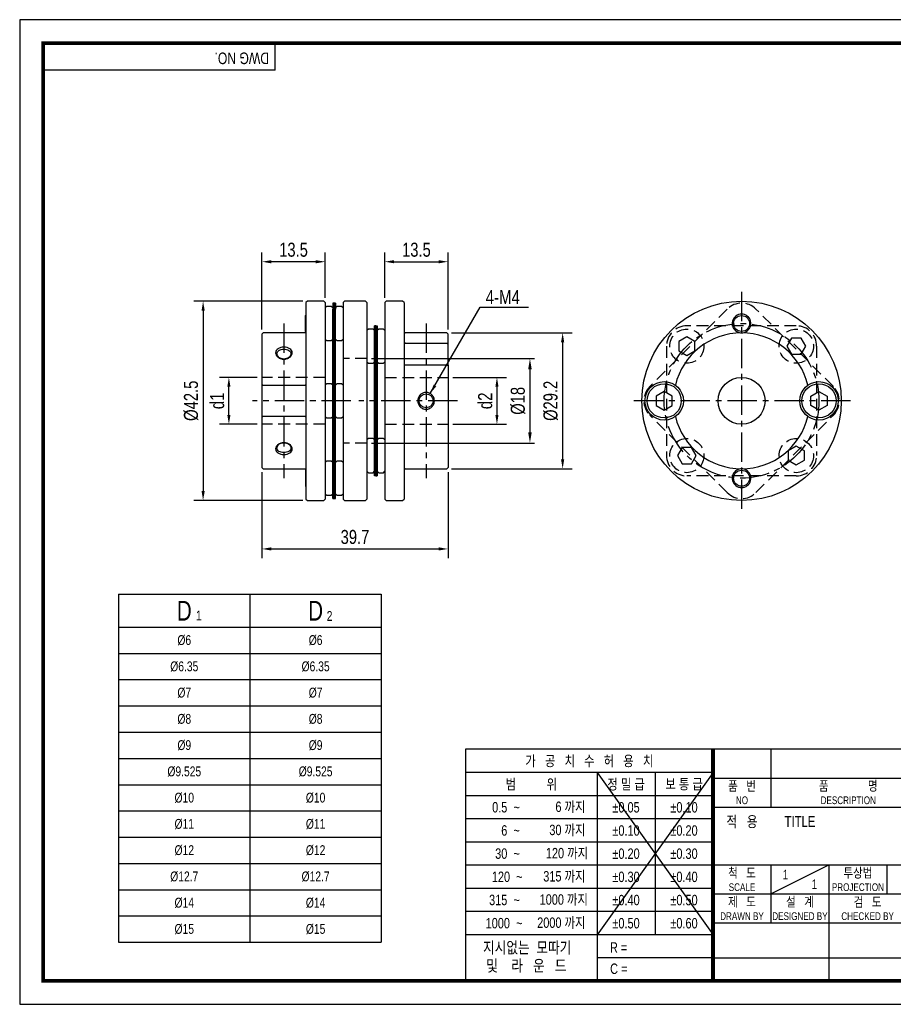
# Model space of a CAD drawing. Header units: millimetres. Extents: x 0 to 297, y 0 to 210.
# Tile 1 of 2: x 0 to 186, y 0 to 210. Entities that reach past the tile are written whole.
import ezdxf
from ezdxf.enums import TextEntityAlignment as Align

# ---------------------------------------------------------------- set-up
doc = ezdxf.new("R2010")
doc.units = ezdxf.units.MM
doc.header["$LTSCALE"] = 5
for name, pattern in [('CENTER', [2, 1.25, -0.25, 0.25, -0.25]), ('CENTER2', [1.125, 0.75, -0.125, 0.125, -0.125]), ('DASHED', [0.75, 0.5, -0.25]), ('HIDDEN', [0.375, 0.25, -0.125]), ('PHANTOM2', [1.25, 0.625, -0.125, 0.125, -0.125, 0.125, -0.125])]:
    doc.linetypes.add(name, pattern=pattern)
doc.layers.get('0').update_dxf_attribs({"linetype": 'CONTINUOUS'})
doc.layers.get('Defpoints').update_dxf_attribs({"linetype": 'CONTINUOUS'})
for name, color, linetype in [('BM', 2, 'CONTINUOUS'), ('C', 1, 'CENTER2'), ('CT', 1, 'CENTER'), ('D', 7, 'CONTINUOUS'), ('H', 3, 'HIDDEN'), ('HD', 4, 'DASHED'), ('P', 4, 'PHANTOM2')]:
    doc.layers.add(name, color=color, linetype=linetype)
doc.styles.get("Standard").update_dxf_attribs({"font": 'Gulim.ttf', "width": 0.8, "height": 3})
doc.dimstyles.new('LIM', dxfattribs={"dimtxt": 2, "dimasz": 2, "dimexe": 2, "dimexo": 1, "dimgap": 1, "dimtad": 1, "dimdec": 3, "dimzin": 9, "dimdsep": 46, "dimtxsty": 'Standard', "dimcen": 3, "dimclrd": 1, "dimclre": 1, "dimadec": 0, "dimazin": 0, "dimtfac": 1, "dimtdec": 3, "dimtmove": 0, "dimatfit": 3, "dimfxl": 0, "dimtolj": 1, "dimtzin": 0, "dimarcsym": 0})
doc.dimstyles.get("Standard").update_dxf_attribs({"dimtxt": 0.18, "dimasz": 0.18, "dimexe": 0.18, "dimexo": 0.0625, "dimgap": 0.09, "dimtad": 0, "dimtih": 1, "dimtoh": 1, "dimdec": 4, "dimzin": 0, "dimdsep": 46, "dimtxsty": 'Standard', "dimcen": 0.09, "dimadec": 0, "dimazin": 0, "dimtfac": 1, "dimtdec": 4, "dimtofl": 0, "dimtmove": 0, "dimatfit": 3, "dimfxl": 0, "dimtolj": 1, "dimtzin": 0, "dimarcsym": 0})

# ---------------------------------------------------------------- blocks, each defined once
blk = doc.blocks.new('*D140')
at = {"color": 1, "lineweight": -2, "ltscale": 25.4}
for p, q in [((51.63, 113.51), (51.63, 95.12)), ((91.33, 113.51), (91.33, 95.12)), ((53.63, 97.12), (89.33, 97.12))]:
    blk.add_line(p, q, dxfattribs=at)
at = {"color": 1, "ltscale": 25.4}
for points in [[(53.63, 97.46), (53.63, 96.79), (51.63, 97.12)], [(89.33, 97.46), (89.33, 96.79), (91.33, 97.12)]]:
    blk.add_solid(points, dxfattribs=at)
at = {"layer": 'Defpoints', "color": 0, "ltscale": 25.4}
for p in [(51.63, 114.51), (91.33, 114.51), (91.33, 97.12)]:
    blk.add_point(p, dxfattribs=at)
at = {"color": 0, "ltscale": 25.4, "insert": (71.48, 99.66), "char_height": 3, "attachment_point": 5}
blk.add_mtext('\\A1;39.7', dxfattribs=at)
blk = doc.blocks.new('*D141')
at = {"color": 1, "lineweight": -2, "ltscale": 25.4}
for p, q in [((60.33, 149.96), (37.1, 149.96)), ((39.1, 147.96), (39.1, 109.46)), ((60.33, 107.46), (37.1, 107.46))]:
    blk.add_line(p, q, dxfattribs=at)
at = {"color": 1, "ltscale": 25.4}
for points in [[(38.77, 147.96), (39.44, 147.96), (39.1, 149.96)], [(38.77, 109.46), (39.44, 109.46), (39.1, 107.46)]]:
    blk.add_solid(points, dxfattribs=at)
at = {"layer": 'Defpoints', "color": 0, "ltscale": 25.4}
for p in [(61.33, 149.96), (39.1, 107.46), (61.33, 107.46)]:
    blk.add_point(p, dxfattribs=at)
at = {"color": 0, "ltscale": 25.4, "insert": (36.56, 128.71), "char_height": 3, "attachment_point": 5, "rotation": 90}
blk.add_mtext('\\A1;{\\f??|b0|i0|c0|p49;%%c}42.5', dxfattribs=at)
blk = doc.blocks.new('*D142')
at = {"color": 1, "lineweight": -2, "ltscale": 25.4}
for p, q in [((92.03, 143.21), (117.75, 143.21)), ((115.75, 141.21), (115.75, 116.21)), ((92.03, 114.21), (117.75, 114.21))]:
    blk.add_line(p, q, dxfattribs=at)
at = {"color": 1, "ltscale": 25.4}
for points in [[(115.41, 141.21), (116.08, 141.21), (115.75, 143.21)], [(115.41, 116.21), (116.08, 116.21), (115.75, 114.21)]]:
    blk.add_solid(points, dxfattribs=at)
at = {"layer": 'Defpoints', "color": 0, "ltscale": 25.4}
for p in [(91.03, 143.21), (91.03, 114.21), (115.75, 114.21)]:
    blk.add_point(p, dxfattribs=at)
at = {"color": 0, "ltscale": 25.4, "insert": (113.21, 128.71), "char_height": 3, "attachment_point": 5, "rotation": 90}
blk.add_mtext('\\A1;%%C29.2', dxfattribs=at)
blk = doc.blocks.new('*D143')
at = {"color": 1, "lineweight": -2, "ltscale": 25.4}
for p, q in [((77.83, 150.66), (77.83, 160.38)), ((91.33, 143.91), (91.33, 160.38)), ((79.83, 158.38), (89.33, 158.38))]:
    blk.add_line(p, q, dxfattribs=at)
at = {"color": 1, "ltscale": 25.4}
for points in [[(79.83, 158.71), (79.83, 158.04), (77.83, 158.38)], [(89.33, 158.71), (89.33, 158.04), (91.33, 158.38)]]:
    blk.add_solid(points, dxfattribs=at)
at = {"layer": 'Defpoints', "color": 0, "ltscale": 25.4}
for p in [(91.33, 158.38), (77.83, 149.66), (91.33, 142.91)]:
    blk.add_point(p, dxfattribs=at)
at = {"color": 0, "ltscale": 25.4, "insert": (84.58, 160.92), "char_height": 3, "attachment_point": 5}
blk.add_mtext('\\A1;13.5', dxfattribs=at)
blk = doc.blocks.new('*D144')
at = {"color": 1, "lineweight": -2, "ltscale": 25.4}
for p, q in [((51.63, 143.91), (51.63, 160.38)), ((65.13, 150.66), (65.13, 160.38)), ((63.13, 158.38), (53.63, 158.38))]:
    blk.add_line(p, q, dxfattribs=at)
at = {"color": 1, "ltscale": 25.4}
for points in [[(53.63, 158.71), (53.63, 158.04), (51.63, 158.38)], [(63.13, 158.71), (63.13, 158.04), (65.13, 158.38)]]:
    blk.add_solid(points, dxfattribs=at)
at = {"layer": 'Defpoints', "color": 0, "ltscale": 25.4}
for p in [(51.63, 158.38), (65.13, 149.66), (51.63, 142.91)]:
    blk.add_point(p, dxfattribs=at)
at = {"color": 0, "ltscale": 25.4, "insert": (58.38, 160.92), "char_height": 3, "attachment_point": 5}
blk.add_mtext('\\A1;13.5', dxfattribs=at)
blk = doc.blocks.new('*D145')
at = {"color": 1, "lineweight": -2, "ltscale": 25.4}
for p, q in [((50.63, 133.71), (42.6, 133.71)), ((44.6, 125.71), (44.6, 131.71)), ((50.63, 123.71), (42.6, 123.71))]:
    blk.add_line(p, q, dxfattribs=at)
at = {"color": 1, "ltscale": 25.4}
for points in [[(44.26, 131.71), (44.93, 131.71), (44.6, 133.71)], [(44.26, 125.71), (44.93, 125.71), (44.6, 123.71)]]:
    blk.add_solid(points, dxfattribs=at)
at = {"layer": 'Defpoints', "color": 0, "ltscale": 25.4}
for p in [(44.6, 133.71), (51.63, 133.71), (51.63, 123.71)]:
    blk.add_point(p, dxfattribs=at)
at = {"color": 0, "ltscale": 25.4, "insert": (42.1, 128.71), "char_height": 3, "attachment_point": 5, "rotation": 90}
blk.add_mtext('\\A1;{\\f??|b0|i0|c0|p49;d1}', dxfattribs=at)
blk = doc.blocks.new('*D146')
at = {"color": 1, "lineweight": -2, "ltscale": 25.4}
for p, q in [((92.33, 133.71), (103.75, 133.71)), ((101.75, 131.71), (101.75, 125.71)), ((92.33, 123.71), (103.75, 123.71))]:
    blk.add_line(p, q, dxfattribs=at)
at = {"color": 1, "ltscale": 25.4}
for points in [[(101.41, 131.71), (102.08, 131.71), (101.75, 133.71)], [(101.41, 125.71), (102.08, 125.71), (101.75, 123.71)]]:
    blk.add_solid(points, dxfattribs=at)
at = {"layer": 'Defpoints', "color": 0, "ltscale": 25.4}
for p in [(91.33, 133.71), (91.33, 123.71), (101.75, 123.71)]:
    blk.add_point(p, dxfattribs=at)
at = {"color": 0, "ltscale": 25.4, "insert": (99.25, 128.71), "char_height": 3, "attachment_point": 5, "rotation": 90}
blk.add_mtext('\\A1;{\\f??|b0|i0|c0|p49;d2}', dxfattribs=at)
blk = doc.blocks.new('*D148')
at = {"layer": 'D', "color": 1, "lineweight": -2}
for p, q in [((75.03, 137.71), (109.78, 137.71)), ((108.78, 135.41), (108.78, 122.01)), ((75.03, 119.71), (109.78, 119.71))]:
    blk.add_line(p, q, dxfattribs=at)
at = {"layer": 'D', "color": 1}
for points in [[(108.4, 135.41), (109.17, 135.41), (108.78, 137.71)], [(108.4, 122.01), (109.17, 122.01), (108.78, 119.71)]]:
    blk.add_solid(points, dxfattribs=at)
at = {"layer": 'Defpoints', "color": 0}
for p in [(74.03, 137.71), (74.03, 119.71), (108.78, 119.71)]:
    blk.add_point(p, dxfattribs=at)
at = {"layer": 'D', "insert": (106.24, 128.71), "char_height": 3, "attachment_point": 5, "rotation": 90}
blk.add_mtext('\\A1;%%c18', dxfattribs=at)

msp = doc.modelspace()

# ---------------------------------------------------------------- linework, layer by layer
for p, q in [((54.43705, 199.23234), (54.43705, 205)), ((54.43705, 199.23234), (5, 199.23234)), ((21.0868, 87.44011), (21.0868, 13.24011)), ((21.0868, 87.44011), (77.0868, 87.44011)), ((77.0868, 87.44011), (77.0868, 13.24011)), ((95.07575, 54.43705), (95.07575, 5)), ((147.8086, 54.43705), (95.07575, 54.43705)), ((292, 54.43705), (147.8086, 54.43705)), ((147.8086, 54.43705), (147.8086, 5)), ((160.16787, 54.43705), (160.16787, 42.07779)), ((147.8086, 49.42948), (95.07575, 49.42948)), ((147.8086, 49.42948), (123.09008, 14.82355)), ((123.09008, 49.42948), (147.8086, 14.82355)), ((123.09008, 49.42948), (123.09008, 5)), ((135.44934, 49.42948), (135.44934, 14.82355)), ((147.8086, 48.25742), (292, 48.25742)), ((147.8086, 44.48577), (95.07575, 44.48577)), ((147.8086, 42.07779), (292, 42.07779)), ((147.8086, 39.54207), (95.07575, 39.54207)), ((147.8086, 34.59837), (95.07575, 34.59837)), ((147.8086, 29.65466), (95.07575, 29.65466)), ((147.8086, 29.71852), (292, 29.71852)), ((160.16787, 23.53889), (172.52713, 29.71852)), ((160.16787, 29.71852), (160.16787, 17.35926)), ((172.52713, 29.71852), (172.52713, 5)), ((184.88639, 29.71852), (184.88639, 23.53889)), ((147.8086, 24.71096), (95.07575, 24.71096)), ((147.8086, 23.53889), (221.96418, 23.53889)), ((147.8086, 19.76725), (95.07575, 19.76725)), ((147.8086, 17.35926), (292, 17.35926)), ((147.8086, 14.82355), (95.07575, 14.82355)), ((21.0868, 13.24011), (77.0868, 13.24011)), ((147.8086, 9.87984), (123.09008, 9.87984)), ((147.8086, 9.87984), (221.96418, 9.87984))]:
    msp.add_line(p, q)
at = {"color": 4}
for p, q in [((49.0868, 87.44011), (49.0868, 13.24011)), ((21.0868, 80.44011), (77.0868, 80.44011))]:
    msp.add_line(p, q, dxfattribs=at)
at = {"color": 1}
for p, q in [((21.0868, 74.84011), (77.0868, 74.84011)), ((21.0868, 69.24011), (77.0868, 69.24011)), ((21.0868, 63.64011), (77.0868, 63.64011)), ((21.0868, 58.04011), (77.0868, 58.04011)), ((21.0868, 52.44011), (77.0868, 52.44011)), ((21.0868, 46.84011), (77.0868, 46.84011)), ((21.0868, 41.24011), (77.0868, 41.24011)), ((21.0868, 35.64011), (77.0868, 35.64011)), ((21.0868, 30.04011), (77.0868, 30.04011)), ((21.0868, 24.44011), (77.0868, 24.44011)), ((21.0868, 18.84011), (77.0868, 18.84011))]:
    msp.add_line(p, q, dxfattribs=at)
msp.add_lwpolyline([(297, 210), (0, 210), (0, 0), (297, 0)], close=True)
msp.add_lwpolyline([(292, 205, 0.8, 0.8, 0), (5, 205, 0.8, 0.8, 0), (5, 5, 0.8, 0.8, 0), (292, 5, 0.8, 0.8, 0)], format="xyseb", close=True)
at = {"const_width": 0.82395}
msp.add_lwpolyline([(147.8086, 5), (147.8086, 54.43705)], dxfattribs=at)
at = {"layer": 'BM', "ltscale": 25.4}
for p, q in [((61.33258, 149.95599), (61.03258, 149.65599)), ((61.03258, 149.65599), (61.03258, 107.75599)), ((64.83258, 149.95599), (61.33258, 149.95599)), ((65.13258, 149.65599), (64.83258, 149.95599)), ((65.13258, 149.65599), (65.13258, 107.75599)), ((66.73258, 149.53873), (66.73258, 148.2697)), ((67.03258, 149.53873), (66.73258, 149.53873)), ((67.03258, 149.53873), (67.03258, 148.2697)), ((67.03258, 149.53873), (67.03258, 148.2697)), ((67.33258, 149.53873), (67.03258, 149.53873)), ((67.33258, 149.53873), (67.33258, 148.2697)), ((69.23258, 149.95599), (68.93258, 149.65599)), ((68.93258, 149.65599), (68.93258, 107.75599)), ((73.73258, 149.95599), (69.23258, 149.95599)), ((73.73258, 149.95599), (72.30914, 149.95599)), ((74.03258, 149.65599), (73.73258, 149.95599)), ((74.03258, 149.65599), (74.03258, 107.75599)), ((78.13258, 149.95599), (77.83258, 149.65599)), ((77.83258, 149.65599), (77.83258, 107.75599)), ((81.63258, 149.95599), (78.13258, 149.95599)), ((81.93258, 149.65599), (81.63258, 149.95599)), ((81.93258, 149.65599), (81.93258, 107.75599)), ((61.03258, 147.00599), (60.93258, 146.90599)), ((65.43258, 148.85599), (65.13258, 148.55599)), ((66.43258, 148.85599), (65.43258, 148.85599)), ((66.73258, 148.55599), (66.43258, 148.85599)), ((66.73258, 131.7697), (66.73258, 148.2697)), ((67.03258, 131.7697), (67.03258, 148.2697)), ((67.03258, 131.7697), (67.03258, 148.2697)), ((67.63258, 148.85599), (67.33258, 148.55599)), ((67.33258, 131.7697), (67.33258, 148.2697)), ((68.63258, 148.85599), (67.63258, 148.85599)), ((68.93258, 148.55599), (68.63258, 148.85599)), ((60.93258, 143.50599), (60.93258, 146.90599)), ((51.93258, 143.20599), (51.63258, 142.90599)), ((51.63258, 142.90599), (51.63258, 131.83526)), ((60.73258, 143.20599), (51.93258, 143.20599)), ((60.93258, 143.50599), (61.02045, 143.41813)), ((74.33258, 144.02325), (74.03258, 143.72325)), ((75.33258, 144.02325), (74.33258, 144.02325)), ((75.63258, 143.72325), (75.33258, 144.02325)), ((75.93258, 144.70599), (75.63258, 144.70599)), ((75.63258, 140.37325), (75.63258, 144.70599)), ((75.93258, 144.70599), (76.23258, 144.70599)), ((75.93258, 140.37325), (75.93258, 144.70599)), ((75.93258, 144.70599), (75.93258, 140.37325)), ((76.23258, 144.70599), (76.23258, 140.37325)), ((76.53258, 144.02325), (76.23258, 143.72325)), ((77.53258, 144.02325), (76.53258, 144.02325)), ((77.83258, 143.72325), (77.53258, 144.02325)), ((91.03258, 143.20599), (82.23258, 143.20599)), ((91.33258, 142.90599), (91.03258, 143.20599)), ((91.33258, 140.71279), (91.33258, 142.90599)), ((65.13258, 141.85599), (65.43258, 141.55599)), ((65.43258, 141.55599), (66.43258, 141.55599)), ((66.43258, 141.55599), (66.73258, 141.85599)), ((67.33258, 141.85599), (67.63258, 141.55599)), ((67.63258, 141.55599), (68.63258, 141.55599)), ((68.63258, 141.55599), (68.93258, 141.85599)), ((82.23258, 141.0411), (91.03258, 141.0411)), ((91.33258, 140.71279), (91.03258, 141.0411)), ((91.33258, 136.27325), (91.33258, 140.71279)), ((75.63258, 117.03873), (75.63258, 140.37325)), ((75.93258, 117.03873), (75.93258, 140.37325)), ((75.93258, 140.37325), (75.93258, 117.03873)), ((76.23258, 140.37325), (76.23258, 117.03873)), ((74.03258, 137.02325), (74.33258, 136.72325)), ((74.33258, 136.72325), (75.33258, 136.72325)), ((75.33258, 136.72325), (75.63258, 137.02325)), ((76.23258, 137.02325), (76.53258, 136.72325)), ((76.53258, 136.72325), (77.53258, 136.72325)), ((77.53258, 136.72325), (77.83258, 137.02325)), ((91.03258, 136.32801), (82.23258, 136.32801)), ((91.03258, 136.32801), (91.33258, 136.28734)), ((91.33258, 136.28734), (91.33258, 114.50599)), ((65.43258, 132.35599), (65.13258, 132.05599)), ((66.43258, 132.35599), (65.43258, 132.35599)), ((66.73258, 132.05599), (66.43258, 132.35599)), ((67.63258, 132.35599), (67.33258, 132.05599)), ((68.63258, 132.35599), (67.63258, 132.35599)), ((68.93258, 132.05599), (68.63258, 132.35599)), ((51.93258, 132.03865), (51.63258, 131.83526)), ((51.63258, 131.83526), (51.63258, 125.57673)), ((51.93258, 132.03865), (60.73258, 132.03865)), ((66.73258, 125.64228), (66.73258, 131.7697)), ((67.03258, 125.64228), (67.03258, 131.7697)), ((67.03258, 125.64228), (67.03258, 131.7697)), ((67.33258, 125.64228), (67.33258, 131.7697)), ((51.63258, 125.57673), (51.63258, 114.50599)), ((51.63258, 125.57673), (51.93258, 125.37334)), ((60.73258, 125.37334), (51.93258, 125.37334)), ((65.13258, 125.35599), (65.43258, 125.05599)), ((65.43258, 125.05599), (66.43258, 125.05599)), ((66.43258, 125.05599), (66.73258, 125.35599)), ((66.73258, 109.14228), (66.73258, 125.64228)), ((67.03258, 109.14228), (67.03258, 125.64228)), ((67.03258, 109.14228), (67.03258, 125.64228)), ((67.33258, 109.14228), (67.33258, 125.64228)), ((67.33258, 125.35599), (67.63258, 125.05599)), ((67.63258, 125.05599), (68.63258, 125.05599)), ((68.63258, 125.05599), (68.93258, 125.35599)), ((74.33258, 120.68873), (74.03258, 120.38873)), ((75.33258, 120.68873), (74.33258, 120.68873)), ((75.63258, 120.38873), (75.33258, 120.68873)), ((76.53258, 120.68873), (76.23258, 120.38873)), ((77.53258, 120.68873), (76.53258, 120.68873)), ((77.83258, 120.38873), (77.53258, 120.68873)), ((82.03258, 118.73873), (81.93258, 118.83873)), ((82.03258, 115.33873), (82.03258, 118.73873)), ((65.43258, 115.85599), (65.13258, 115.55599)), ((66.43258, 115.85599), (65.43258, 115.85599)), ((66.73258, 115.55599), (66.43258, 115.85599)), ((67.63258, 115.85599), (67.33258, 115.55599)), ((68.63258, 115.85599), (67.63258, 115.85599)), ((68.93258, 115.55599), (68.63258, 115.85599)), ((75.63258, 112.70599), (75.63258, 117.03873)), ((75.93258, 112.70599), (75.93258, 117.03873)), ((75.93258, 117.03873), (75.93258, 112.70599)), ((76.23258, 117.03873), (76.23258, 112.70599)), ((51.63258, 114.50599), (51.93258, 114.20599)), ((51.93258, 114.20599), (60.73258, 114.20599)), ((61.02275, 113.99616), (60.93258, 113.90599)), ((60.93258, 113.90599), (60.93258, 110.50599)), ((74.03258, 113.68873), (74.33258, 113.38873)), ((75.33258, 113.38873), (75.63258, 113.68873)), ((76.23258, 113.68873), (76.53258, 113.38873)), ((77.53258, 113.38873), (77.83258, 113.68873)), ((81.93258, 115.23873), (82.03258, 115.33873)), ((82.23258, 114.20599), (91.03258, 114.20599)), ((91.03258, 114.20599), (91.33258, 114.50599)), ((74.33258, 113.38873), (75.33258, 113.38873)), ((75.93258, 112.70599), (75.63258, 112.70599)), ((75.93258, 112.70599), (76.23258, 112.70599)), ((76.53258, 113.38873), (77.53258, 113.38873)), ((60.93258, 110.50599), (61.03258, 110.40599)), ((61.03258, 107.75599), (61.33258, 107.45599)), ((61.33258, 107.45599), (64.83258, 107.45599)), ((64.83258, 107.45599), (65.13258, 107.75599)), ((65.13258, 108.85599), (65.43258, 108.55599)), ((65.43258, 108.55599), (66.43258, 108.55599)), ((66.43258, 108.55599), (66.73258, 108.85599)), ((66.73258, 107.87325), (66.73258, 109.14228)), ((66.73258, 107.87325), (67.03258, 107.87325)), ((67.03258, 109.14228), (67.03258, 107.87325)), ((67.03258, 107.87325), (67.03258, 109.14228)), ((67.03258, 107.87325), (67.33258, 107.87325)), ((67.33258, 107.87325), (67.33258, 109.14228)), ((67.33258, 108.85599), (67.63258, 108.55599)), ((67.63258, 108.55599), (68.63258, 108.55599)), ((68.63258, 108.55599), (68.93258, 108.85599)), ((68.93258, 107.75599), (69.23258, 107.45599)), ((69.23258, 107.45599), (73.73258, 107.45599)), ((72.30914, 107.45599), (73.73258, 107.45599)), ((73.73258, 107.45599), (74.03258, 107.75599)), ((77.83258, 107.75599), (78.13258, 107.45599)), ((78.13258, 107.45599), (81.63258, 107.45599)), ((81.63258, 107.45599), (81.93258, 107.75599))]:
    msp.add_line(p, q, dxfattribs=at)
for points in [[(137.40276, 130.70599), (135.67071, 129.70599), (135.67071, 127.70599), (137.40276, 126.70599), (139.13482, 127.70599), (139.13482, 129.70599)], [(170.40276, 130.70599), (172.13482, 129.70599), (172.13482, 127.70599), (170.40276, 126.70599), (168.67071, 127.70599), (168.67071, 129.70599)]]:
    msp.add_lwpolyline(points, close=True, dxfattribs=at)
for centre, radius in [((153.90276, 128.70599), 21.25), ((153.90276, 145.20599), 1.7), ((137.40276, 128.70599), 4.1), ((137.40276, 128.70599), 3.65), ((153.90276, 128.70599), 5), ((170.40276, 128.70599), 4.1), ((170.40276, 128.70599), 3.65), ((86.63258, 128.70599), 1.5), ((153.90276, 112.20599), 1.7)]:
    msp.add_circle(centre, radius, dxfattribs=at)
for centre, radius, start, end in [((153.90276, 145.20599), 2, 299.9090292, 240.0909708), ((82.23258, 143.50599), 0.3, 180, 270), ((153.90276, 128.70599), 14.5, 13.2875495, 166.7124505), ((153.90276, 145.20599), 2, 240.0909708, 270), ((153.90276, 145.20599), 2, 270, 299.9090292), ((82.24177, 141.35017), 0.30921, 179.3612855, 268.2969292), ((153.90276, 128.70599), 14.5, 193.2875495, 346.7124505), ((82.23258, 113.90599), 0.3, 90, 180), ((153.90276, 112.20599), 2, 119.9090292, 60.0909708), ((153.90276, 112.20599), 2, 90, 119.9090292), ((153.90276, 112.20599), 2, 60.0909708, 90)]:
    msp.add_arc(centre, radius, start, end, dxfattribs=at)
for points, knots in [([(61.03258, 143.47236), (61.03258, 143.42684), (61.02014, 143.38702), (60.98254, 143.31965), (60.95755, 143.2924), (60.87259, 143.22728), (60.80206, 143.20599), (60.73258, 143.20599)], [0, 0, 0, 0, 0.25, 0.25, 0.5, 0.5, 1, 1, 1, 1]), ([(56.33258, 137.60371), (56.09921, 137.60386), (55.631, 137.67203), (55.04966, 137.99796), (54.6443, 138.44767), (54.52112, 138.9633), (54.64387, 139.45295), (55.04955, 139.84129), (55.63157, 140.10298), (56.33357, 140.18096), (57.03545, 140.10299), (57.61588, 139.84097), (58.02114, 139.45244), (58.14414, 138.9628), (58.02051, 138.44687), (57.61458, 137.99748), (57.03366, 137.67098), (56.56555, 137.60356), (56.33258, 137.60371)], [0, 0, 0, 0, 0.061915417, 0.124260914, 0.18697016, 0.250014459, 0.312932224, 0.375690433, 0.438114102, 0.500152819, 0.561935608, 0.624315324, 0.687085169, 0.750079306, 0.813026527, 0.875850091, 0.938192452, 1, 1, 1, 1]), ([(56.33258, 137.62899), (56.72407, 137.62897), (57.50736, 137.89737), (57.99492, 138.78661), (57.50871, 139.55948), (56.33348, 139.84556), (55.15723, 139.56028), (54.67044, 138.78732), (55.15696, 137.89785), (55.94068, 137.629), (56.33258, 137.62899)], [0, 0, 0, 0, 0.124899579, 0.249913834, 0.374921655, 0.499833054, 0.62505844, 0.749971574, 0.874968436, 1, 1, 1, 1]), ([(82.23258, 136.32801), (82.15079, 136.32801), (82.07196, 136.33393), (81.96333, 136.35617), (81.93258, 136.37283), (81.93258, 136.39219)], [0, 0, 0, 0, 0.5, 0.5, 1, 1, 1, 1]), ([(60.73258, 132.03865), (60.81437, 132.03865), (60.8932, 132.06092), (61.00183, 132.12812), (61.03258, 132.17237), (61.03258, 132.21425)], [0, 0, 0, 0, 0.5, 0.5, 1, 1, 1, 1]), ([(86.63258, 130.51005), (86.86595, 130.50987), (87.33416, 130.4247), (87.9155, 130.00949), (88.32086, 129.41684), (88.44404, 128.70615), (88.32129, 127.99515), (87.91561, 127.40266), (87.33359, 126.98678), (86.63159, 126.85968), (85.92971, 126.98675), (85.34928, 127.40316), (84.94402, 127.99592), (84.82102, 128.70687), (84.94465, 129.41791), (85.35058, 130.01012), (85.9315, 130.42604), (86.39961, 130.51024), (86.63258, 130.51005)], [0, 0, 0, 0, 0.061915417, 0.124260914, 0.18697016, 0.250014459, 0.312932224, 0.375690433, 0.438114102, 0.500152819, 0.561935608, 0.624315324, 0.687085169, 0.750079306, 0.813026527, 0.875850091, 0.938192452, 1, 1, 1, 1]), ([(61.03258, 125.19773), (61.03258, 125.2396), (61.00236, 125.28354), (60.89264, 125.35141), (60.81441, 125.37334), (60.73258, 125.37334)], [0, 0, 0, 0, 0.5, 0.5, 1, 1, 1, 1]), ([(56.33258, 117.25695), (56.09921, 117.25706), (55.631, 117.30933), (55.04966, 117.5706), (54.6443, 117.95902), (54.52112, 118.44846), (54.64387, 118.96432), (55.04955, 119.41389), (55.63157, 119.74035), (56.33357, 119.8421), (57.03545, 119.74037), (57.61588, 119.4135), (58.02114, 118.96375), (58.14414, 118.44795), (58.02051, 117.95831), (57.61458, 117.57019), (57.03366, 117.3085), (56.56555, 117.25683), (56.33258, 117.25695)], [0, 0, 0, 0, 0.061915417, 0.124260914, 0.18697016, 0.250014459, 0.312932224, 0.375690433, 0.438114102, 0.500152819, 0.561935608, 0.624315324, 0.687085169, 0.750079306, 0.813026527, 0.875850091, 0.938192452, 1, 1, 1, 1]), ([(56.33258, 117.66168), (56.72407, 117.66167), (57.50736, 117.85169), (57.99492, 118.624), (57.50871, 119.51352), (56.33348, 119.91755), (55.15723, 119.51452), (54.67044, 118.62474), (55.15696, 117.85202), (55.94068, 117.66169), (56.33258, 117.66168)], [0, 0, 0, 0, 0.124899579, 0.249913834, 0.374921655, 0.499833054, 0.62505844, 0.749971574, 0.874968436, 1, 1, 1, 1]), ([(60.73258, 114.20599), (60.80179, 114.20599), (60.87162, 114.18525), (60.98582, 114.09811), (61.03258, 114.03114), (61.03258, 113.93963)], [0, 0, 0, 0, 0.5, 0.5, 1, 1, 1, 1])]:
    msp.add_open_spline(points, degree=3, knots=knots, dxfattribs=at)
at = {"layer": 'C'}
msp.add_line((147.8086, 49.42948), (147.8086, 49.39613), dxfattribs=at)
at = {"layer": 'CT'}
for p, q in [((153.90276, 151.95599), (153.90276, 105.45599)), ((56.33259, 145.20599), (56.33259, 112.20599)), ((86.63233, 145.20599), (86.63233, 112.20599)), ((70.62626, 128.70599), (49.63258, 128.70599)), ((93.33258, 128.70599), (72.30914, 128.70599)), ((177.15276, 128.70599), (130.65276, 128.70599))]:
    msp.add_line(p, q, dxfattribs=at)
msp.add_circle((153.90276, 128.70599), 16.5, dxfattribs=at)
at = {"layer": 'H'}
msp.add_line((147.8086, 49.31275), (147.8086, 49.27106), dxfattribs=at)
at = {"layer": 'HD'}
for p, q in [((150.83906, 148.2697), (134.33906, 131.7697)), ((173.46647, 131.7697), (156.96647, 148.2697)), ((165.57003, 144.70599), (142.2355, 144.70599)), ((137.90276, 140.37325), (137.90276, 117.03873)), ((169.90276, 140.37325), (169.90276, 117.03873)), ((74.03258, 137.70599), (68.93258, 137.70599)), ((65.13258, 133.70599), (51.63258, 133.70599)), ((77.83258, 133.70599), (91.33258, 133.70599)), ((150.83906, 109.14228), (134.33906, 125.64228)), ((156.96647, 109.14228), (173.46647, 125.64228)), ((65.13258, 123.70599), (51.63258, 123.70599)), ((77.83258, 123.70599), (91.33258, 123.70599)), ((74.03258, 119.70599), (68.93258, 119.70599)), ((165.57003, 112.70599), (142.2355, 112.70599))]:
    msp.add_line(p, q, dxfattribs=at)
for points in [[(142.2355, 142.37325), (140.50345, 141.37325), (140.50345, 139.37325), (142.2355, 138.37325), (143.96755, 139.37325), (143.96755, 141.37325)], [(167.57003, 140.37325), (166.57003, 142.10531), (164.57003, 142.10531), (163.57003, 140.37325), (164.57003, 138.6412), (166.57003, 138.6412)], [(140.2355, 117.03873), (141.2355, 115.30668), (143.2355, 115.30668), (144.2355, 117.03873), (143.2355, 118.77078), (141.2355, 118.77078)], [(165.57003, 115.03873), (167.30208, 116.03873), (167.30208, 118.03873), (165.57003, 119.03873), (163.83798, 118.03873), (163.83798, 116.03873)]]:
    msp.add_lwpolyline(points, close=True, dxfattribs=at)
for centre in [(142.2355, 140.37325), (165.57003, 140.37325), (142.2355, 117.03873), (165.57003, 117.03873)]:
    msp.add_circle(centre, 3.65, dxfattribs=at)
for centre, start, end in [((153.90276, 145.20599), 45, 135), ((142.2355, 140.37325), 90, 180), ((165.57003, 140.37325), 0, 90), ((137.40276, 128.70599), 135, 225), ((170.40276, 128.70599), 315, 45), ((142.2355, 117.03873), 180, 270), ((165.57003, 117.03873), 270, 0), ((153.90276, 112.20599), 225, 315)]:
    msp.add_arc(centre, 4.33274, start, end, dxfattribs=at)
at = {"layer": 'P'}
msp.add_line((147.8086, 49.22104), (147.8086, 49.16267), dxfattribs=at)

# ---------------------------------------------------------------- texts
at = {"ltscale": 25.4, "insert": (102.99052, 150.83115), "char_height": 3, "attachment_point": 5}
msp.add_mtext('{\\fﾱﾼﾸﾲ|b0|i0|c129|p49;4-M4}', dxfattribs=at)
at = {"color": 0}
for s, insert, char_height, width, attachment_point in [('D', (35.0868, 83.94011), 4.2, 28, 5), ('D', (63.0868, 83.94011), 4.2, 28, 5), ('1', (37.58262, 83.96499), 2.1, 6.3, 1), ('2', (65.453, 83.88453), 2.1, 3.36, 1), ('%%c6', (35.0868, 77.64011), 2.1, 28, 5), ('%%c6', (63.0868, 77.64011), 2.1, 28, 5), ('%%c6.35', (35.0868, 72.04011), 2.1, 28, 5), ('%%c6.35', (63.0868, 72.04011), 2.1, 28, 5), ('%%c7', (35.0868, 66.44011), 2.1, 28, 5), ('%%c7', (63.0868, 66.44011), 2.1, 28, 5), ('%%c8', (35.0868, 60.84011), 2.1, 28, 5), ('%%c8', (63.0868, 60.84011), 2.1, 28, 5), ('%%c9', (35.0868, 55.24011), 2.1, 28, 5), ('%%c9', (63.0868, 55.24011), 2.1, 28, 5), ('%%c9.525', (35.0868, 49.64011), 2.1, 28, 5), ('%%c9.525', (63.0868, 49.64011), 2.1, 28, 5), ('%%c10', (35.0868, 44.04011), 2.1, 28, 5), ('%%c10', (63.0868, 44.04011), 2.1, 28, 5), ('%%c11', (35.0868, 38.44011), 2.1, 28, 5), ('%%c11', (63.0868, 38.44011), 2.1, 28, 5), ('%%c12', (35.0868, 32.84011), 2.1, 28, 5), ('%%c12', (63.0868, 32.84011), 2.1, 28, 5), ('%%c12.7', (35.0868, 27.24011), 2.1, 28, 5), ('%%c12.7', (63.0868, 27.24011), 2.1, 28, 5), ('%%c14', (35.0868, 21.64011), 2.1, 28, 5), ('%%c14', (63.0868, 21.64011), 2.1, 28, 5), ('%%c15', (35.0868, 16.04011), 2.1, 28, 5), ('%%c15', (63.0868, 16.04011), 2.1, 28, 5)]:
    msp.add_mtext(s, dxfattribs=dict(at, insert=insert, char_height=char_height, width=width, attachment_point=attachment_point))
at = {"layer": 'D', "width": 0.8}
msp.add_text('DWG NO.', height=2.471852, rotation=180, dxfattribs=at).set_placement((53.16809, 203.00065))
for s, height, p in [('가   공   치   수   허   용   치', 2.2246672, (121.44218, 51.93326)), ('범          위', 2.2246672, (109.08292, 46.95763)), ('정 밀 급', 2.224667, (129.26971, 46.95763)), ('보 통 급', 2.224667, (141.62897, 46.95763)), ('품   번', 2.059877, (153.98824, 46.60952)), ('품              명', 2.0598771, (176.64688, 46.60952)), ('NO', 1.647902, (153.98824, 43.5197)), ('DESCRIPTION', 1.6479017, (176.64688, 43.5197)), ('%%p0.05', 2.224667, (129.26971, 42.01392)), ('%%p0.10', 2.224667, (141.62897, 42.01392)), ('적   용', 2.307062, (153.98824, 38.98797)), ('TITLE', 2.307062, (166.3475, 38.98797)), ('%%p0.10', 2.224667, (129.26971, 37.07022)), ('%%p0.20', 2.224667, (141.62897, 37.07022)), ('%%p0.20', 2.224667, (129.26971, 32.12651)), ('%%p0.30', 2.224667, (141.62897, 32.12651)), ('척   도', 2.059877, (153.98824, 28.07062)), ('투상법', 2.059877, (178.70676, 28.07062)), ('%%p0.30', 2.224667, (129.26971, 27.18281)), ('%%p0.40', 2.224667, (141.62897, 27.18281)), ('1', 2.05988, (163.25768, 27.65865)), ('SCALE', 1.647902, (153.98824, 24.98081)), ('1', 2.05988, (169.43731, 25.59877)), ('PROJECTION', 1.647902, (178.70676, 24.98081)), ('%%p0.40', 2.224667, (129.26971, 22.2391)), ('%%p0.50', 2.224667, (141.62897, 22.2391)), ('제   도', 2.059877, (153.98824, 21.89099)), ('설   계', 2.059877, (166.3475, 21.89099)), ('검   도', 2.059877, (180.76664, 21.89099)), ('%%p0.50', 2.224667, (129.26971, 17.2954)), ('%%p0.60', 2.224667, (141.62897, 17.2954))]:
    msp.add_text(s, height=height, dxfattribs=at).set_placement(p, align=Align.MIDDLE)
for s, height, p in [('DRAWN BY', 1.647902, (153.98824, 17.97719)), ('DESIGNED BY', 1.6479017, (166.3475, 17.97719)), ('CHECKED BY', 1.647902, (180.76664, 17.97719))]:
    msp.add_text(s, height=height, dxfattribs=at).set_placement(p, align=Align.CENTER)
at = {"layer": 'D', "linetype": 'ByBlock', "width": 0.8}
for s, height, p in [('지시없는  모따기', 2.471852, (98.78304, 10.86753)), ('및    라   운   드', 2.4718525, (99.46232, 6.99683))]:
    msp.add_text(s, height=height, dxfattribs=at).set_placement(p)
at = {"layer": 'D', "width": 0.8}
for s, p in [('R = ', (125.83895, 10.9999)), ('C = ', (125.87797, 6.47764))]:
    msp.add_text(s, height=2.224667, dxfattribs=at).set_placement(p)
at = {"layer": 'D', "char_height": 2.224667, "attachment_point": 6}
for s, insert, width in [('0.5  ~', (106.61106, 42.01392), 8.2310624), ('6 까지', (120.61823, 42.01392), 9.8035318), ('6  ~', (106.61106, 37.07022), 8.2310216), ('30 까지', (120.61823, 37.07022), 9.8034906), ('120 까지', (121.17583, 32.12651), 12.6524242), ('30  ~', (106.61106, 32.12651), 8.2310216), ('120  ~', (107.1976, 27.18281), 8.9379913), ('315 까지', (120.61823, 27.18281), 12.0977814), ('315  ~', (106.61106, 22.2391), 9.885083), ('1000 까지', (121.14261, 22.2391), 13.3822846), ('2000 까지', (120.61823, 17.2954), 12.974319), ('1000  ~', (107.17041, 17.2954), 14.528725)]:
    msp.add_mtext(s, dxfattribs=dict(at, insert=insert, width=width))

# ---------------------------------------------------------------- dimensions: what is measured, and where the dimension line sits
at = {"ltscale": 25.4}
for base, p1, p2, picture, middle in [((51.63258, 158.37582), (65.13258, 149.65599), (51.63258, 142.90599), '*D144', (58.38258, 160.91776)), ((91.33258, 158.37582), (77.83258, 149.65599), (91.33258, 142.90599), '*D143', (84.58258, 160.91776)), ((91.33258, 97.12224), (51.63258, 114.50599), (91.33258, 114.50599), '*D140', (71.48258, 99.66218))]:
    dim = msp.add_linear_dim(base=base, p1=p1, p2=p2, dimstyle='LIM', dxfattribs=at)
    dim.commit()
    dim.dimension.update_dxf_attribs({"geometry": picture, "text_midpoint": middle})
for base, p1, p2, text, picture, middle in [((39.10424, 107.45599), (61.33258, 149.95599), (61.33258, 107.45599), '{\\f??|b0|i0|c0|p49;%%c}<>', '*D141', (36.5643, 128.70599)), ((115.74659, 114.20599), (91.03258, 143.20599), (91.03258, 114.20599), '%%C29.2', '*D142', (113.20864, 128.70599)), ((44.59508, 133.70599), (51.63258, 123.70599), (51.63258, 133.70599), '{\\f??|b0|i0|c0|p49;d1}', '*D145', (42.09508, 128.70599)), ((101.7457, 123.70599), (91.33258, 133.70599), (91.33258, 123.70599), '{\\f??|b0|i0|c0|p49;d2}', '*D146', (99.2457, 128.70599))]:
    dim = msp.add_linear_dim(base=base, p1=p1, p2=p2, angle=90, text=text, dimstyle='LIM', dxfattribs=at)
    dim.commit()
    dim.dimension.update_dxf_attribs({"geometry": picture, "text_midpoint": middle})
at = {"layer": 'D'}
dim = msp.add_linear_dim(base=(108.78465, 119.70599), p1=(74.03258, 137.70599), p2=(74.03258, 119.70599), angle=90, text='%%c18', dimstyle='Standard', override={"dimtxt": 2, "dimasz": 2.3, "dimexe": 1, "dimexo": 1, "dimgap": 1, "dimtad": 1, "dimtih": 0, "dimtoh": 0, "dimzin": 8, "dimcen": 1, "dimclrd": 1, "dimclre": 1, "dimclrt": 256, "dimadec": 4, "dimazin": 2, "dimtfac": 0.5, "dimtix": 1, "dimtofl": 1, "dimtmove": 2, "dimtzin": 8}, dxfattribs=at)
dim.commit()
dim.dimension.update_dxf_attribs({"geometry": '*D148', "text_midpoint": (106.24271, 128.70599)})

# ---------------------------------------------------------------- leaders
at = {"ltscale": 25.4}
msp.add_leader([(87.53201, 130.26428), (98.17637, 148.70086), (108.49149, 148.69725)], dimstyle='LIM', override={"dimgap": 1, "dimtad": 0}, dxfattribs=at)

doc.saveas('drawing.dxf')
